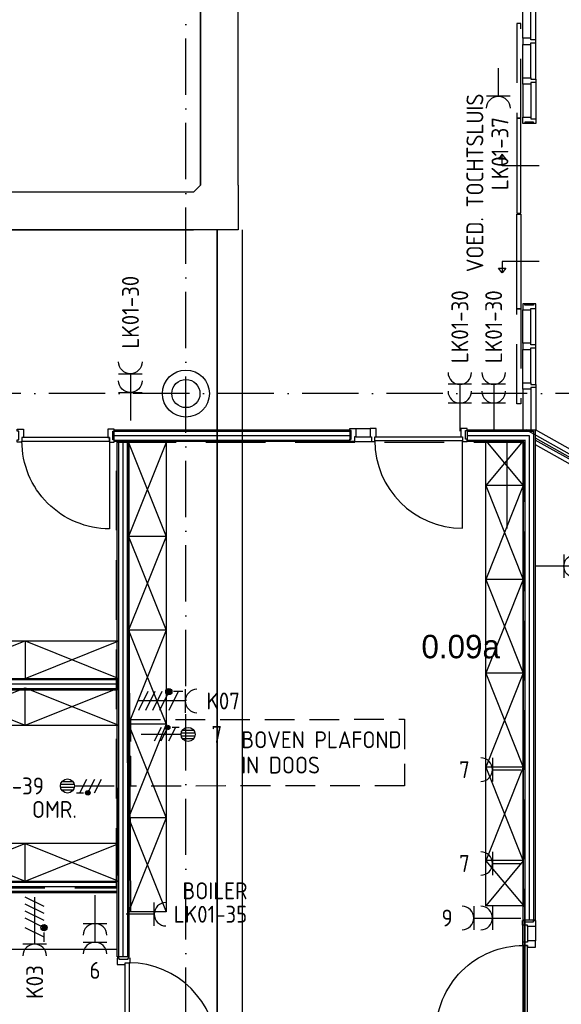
# Model space of a CAD drawing. Header units: millimetres. Extents: x 90707 to 259985, y -1262 to 84291.
# Tile 33 of 75: x 179574 to 185348, y 27899 to 38393. Entities that reach past the tile are written whole.
import ezdxf
from ezdxf.enums import TextEntityAlignment as Align

# ---------------------------------------------------------------- set-up
doc = ezdxf.new("R2010")
doc.units = ezdxf.units.MM
doc.header["$LTSCALE"] = 100
for name, pattern in [('B-SL0', [100000000.0, 0, -100000000.0]), ('DASHDOT', [9, 6, -1.5, 0, -1.5]), ('HIDDEN', [9.525, 6.35, -3.175])]:
    doc.linetypes.add(name, pattern=pattern)
doc.layers.get('0').update_dxf_attribs({"linetype": 'CONTINUOUS'})
for name, color, linetype in [('AANSLWCD', 3, 'CONTINUOUS'), ('ABNSLWCD_ATTRIB', 2, 'CONTINUOUS'), ('AL$1----_ALGEMEEN', 7, 'CONTINUOUS'), ('AL$7----_STRAMIEN', 1, 'DASHDOT'), ('AL$8----_HULPKOLOM', 2, 'CONTINUOUS'), ('AL22----_BINNENWAND', 7, 'CONTINUOUS'), ('AL28----_KONSTRUKTIE', 3, 'CONTINUOUS'), ('AL31----_BUITENKOZ', 7, 'CONTINUOUS'), ('AL32----_BINNENKOZ', 7, 'CONTINUOUS'), ('AL32----_DRAAIRICHTING', 1, 'CONTINUOUS'), ('ALL-----_REFLIJNEN', 8, 'CONTINUOUS'), ('ALXA0-CONTOUR', 1, 'CONTINUOUS'), ('BOUW', 8, 'CONTINUOUS'), ('EB62208-_ATTRIB', 2, 'CONTINUOUS'), ('EB63103-_ATTRIB', 2, 'CONTINUOUS'), ('EB63104-_ATTRIB', 2, 'CONTINUOUS'), ('EL62208-_KRACHT-WCD400', 3, 'CONTINUOUS'), ('EL63103-_LICHT-WCD230V', 3, 'CONTINUOUS'), ('EL63104-_LICHT-ASP230V', 3, 'CONTINUOUS'), ('EL6441--_DATACOM', 3, 'CONTINUOUS'), ('KABELGOOT', 8, 'CONTINUOUS'), ('LIJN070', 130, 'CONTINUOUS'), ('MEUBILAIR', 6, 'CONTINUOUS'), ('TEKST50', 90, 'CONTINUOUS'), ('VOLGNUMMER', 7, 'CONTINUOUS')]:
    doc.layers.add(name, color=color, linetype=linetype)
doc.styles.add('1_8', font='ISO', dxfattribs={"height": 1.8})
doc.styles.add('2_0', font='iso', dxfattribs={"height": 200})
doc.styles.add('BURO-025', font='BUROFONT.shx', dxfattribs={"height": 250})
doc.styles.add('MAATVOERING', font='iso.shx')
doc.styles.add('NORATT', font='isocp.shx')
doc.styles.get("Standard").update_dxf_attribs({"font": 'iso.shx'})

# ---------------------------------------------------------------- blocks, each defined once
blk = doc.blocks.new('ES3W2A')
for p, q in [((1.25, 2), (-1.25, 2)), ((0, 2), (0, -3)), ((1.25, 0), (-1.25, 0))]:
    blk.add_line(p, q)
for centre in [(0, 3.25), (0, 1.25)]:
    blk.add_arc(centre, 1.25, 180, 0)
at = {"style": '1_8'}
for tag, flags, p in [('VERMOGEN', 9, (-2.5, 5)), ('GROEP', 8, (0, 5)), ('SCHAK', 8, (2.5, 5)), ('GELIJK', 9, (5, 5)), ('KAST', 9, (7, 5)), ('TAL', 8, (2.5, 5))]:
    blk.add_attdef(tag, text='', height=1.8, rotation=90, dxfattribs=dict(at, flags=flags)).set_placement(p, align=Align.MIDDLE_CENTER)
at = {"style": '1_8', "width": 0.7, "flags": 8}
blk.add_attdef('DOEL', text='', height=1.8, rotation=90, dxfattribs=at).set_placement((-2.5, 5), align=Align.MIDDLE_LEFT)
at = {"style": '1_8', "flags": 9}
blk.add_attdef('M_CODE', text='', height=1.8, dxfattribs=at).set_placement((0, 0), align=Align.MIDDLE_CENTER)
blk = doc.blocks.new('ES3W1A')
at = {"ltscale": 0.5}
for p, q in [((1.25, 0), (-1.25, 0)), ((0, 0), (0, -3))]:
    blk.add_line(p, q, dxfattribs=at)
for p, q in [((1.25, 0), (-1.25, 0)), ((0, 0), (0, -3))]:
    blk.add_line(p, q)
blk.add_arc((0, 1.25), 1.25, 180, 0, dxfattribs=at)
blk.add_arc((0, 1.25), 1.25, 180, 0)
at = {"ltscale": 0.5, "style": 'NORATT'}
for tag, flags, p in [('VERMOGEN', 9, (-2.5, 3)), ('GROEP', 8, (0, 3)), ('SCHAK', 8, (2.5, 3)), ('GELIJK', 9, (5, 3)), ('KAST', 9, (7, 3)), ('TAL', 8, (2.5, 3))]:
    blk.add_attdef(tag, text='', height=1.8, rotation=90, dxfattribs=dict(at, flags=flags)).set_placement(p, align=Align.MIDDLE_CENTER)
at = {"style": '1_8'}
for tag, flags, p in [('VERMOGEN', 9, (-2.5, 3)), ('GROEP', 8, (0, 3)), ('SCHAK', 8, (2.5, 3)), ('GELIJK', 9, (5, 3)), ('KAST', 9, (7, 3)), ('TAL', 8, (2.5, 3))]:
    blk.add_attdef(tag, text='', height=1.8, rotation=90, dxfattribs=dict(at, flags=flags)).set_placement(p, align=Align.MIDDLE_CENTER)
at = {"ltscale": 0.5, "style": 'NORATT', "width": 0.7, "flags": 8}
blk.add_attdef('DOEL', text='', height=1.8, rotation=90, dxfattribs=at).set_placement((-2.5, 3), align=Align.MIDDLE_LEFT)
at = {"style": '1_8', "width": 0.7, "flags": 8}
blk.add_attdef('DOEL', text='', height=1.8, rotation=90, dxfattribs=at).set_placement((-2.5, 3), align=Align.MIDDLE_LEFT)
at = {"ltscale": 0.5, "style": 'NORATT', "flags": 9}
blk.add_attdef('M_CODE', text='', height=1.8, dxfattribs=at).set_placement((0, 0), align=Align.MIDDLE_CENTER)
at = {"style": '1_8', "flags": 9}
blk.add_attdef('M_CODE', text='', height=1.8, dxfattribs=at).set_placement((0, 0), align=Align.MIDDLE_CENTER)
blk = doc.blocks.new('ES3X5')
at = {"color": 0, "ltscale": 0.5}
for p, q in [((-0.45, 1.4), (-0.45, 2.6)), ((-0.15, 1.27), (-0.15, 2.73)), ((0.15, 1.27), (0.15, 2.73)), ((0.45, 1.4), (0.45, 2.6)), ((0, 1.25), (0, -3))]:
    blk.add_line(p, q, dxfattribs=at)
at = {"color": 0}
for p, q in [((-0.45, 1.4), (-0.45, 2.6)), ((-0.15, 1.27), (-0.15, 2.73)), ((0.15, 1.27), (0.15, 2.73)), ((0.45, 1.4), (0.45, 2.6)), ((0, 1.25), (0, -3))]:
    blk.add_line(p, q, dxfattribs=at)
at = {"color": 1, "ltscale": 0.5}
for p, q in [((-0.88, -0.38), (-0.88, 0.01)), ((-0.78, -0.42), (-0.78, 0.06)), ((-0.73, 1.04), (-0.73, 0.3)), ((-0.73, 0.67), (0.73, -0.07)), ((-0.69, -0.42), (-0.69, 0.06)), ((-0.59, -0.38), (-0.59, 0.01)), ((-0.73, -0.18), (0.73, -0.92)), ((-0.73, -0.88), (0.73, -1.62))]:
    blk.add_line(p, q, dxfattribs=at)
at = {"color": 1}
for p, q in [((-0.88, -0.38), (-0.88, 0.01)), ((-0.78, -0.42), (-0.78, 0.06)), ((-0.73, 1.04), (-0.73, 0.3)), ((-0.73, 0.67), (0.73, -0.07)), ((-0.69, -0.42), (-0.69, 0.06)), ((-0.59, -0.38), (-0.59, 0.01)), ((-0.73, -0.18), (0.73, -0.92)), ((-0.73, -0.88), (0.73, -1.62))]:
    blk.add_line(p, q, dxfattribs=at)
at = {"color": 0, "ltscale": 0.5}
blk.add_circle((0, 2), 0.75, dxfattribs=at)
at = {"color": 0}
blk.add_circle((0, 2), 0.75, dxfattribs=at)
at = {"color": 1, "ltscale": 0.5}
blk.add_circle((-0.73, -0.18), 0.245, dxfattribs=at)
at = {"color": 1}
blk.add_circle((-0.73, -0.18), 0.245, dxfattribs=at)
at = {"ltscale": 0.5, "style": 'NORATT'}
for tag, flags, p in [('VERMOGEN', 9, (-2.5, 4.5)), ('GROEP', 8, (0, 4.5)), ('SCHAK', 8, (2.5, 4.5)), ('KAST', 9, (7, 4.5)), ('DOEL', 8, (-2.5, 1))]:
    blk.add_attdef(tag, text='', height=1.8, rotation=90, dxfattribs=dict(at, flags=flags)).set_placement(p, align=Align.MIDDLE_LEFT)
at = {"style": '1_8'}
for tag, flags, p in [('VERMOGEN', 9, (-2.5, 4.5)), ('GROEP', 8, (0, 4.5)), ('SCHAK', 8, (2.5, 4.5)), ('KAST', 9, (7, 4.5)), ('DOEL', 8, (-2.5, 1))]:
    blk.add_attdef(tag, text='', height=1.8, rotation=90, dxfattribs=dict(at, flags=flags)).set_placement(p, align=Align.MIDDLE_LEFT)
at = {"ltscale": 0.5, "style": 'NORATT'}
for tag, flags, p in [('GELIJK', 9, (5, 4.5)), ('TAL', 8, (2.5, 4.5))]:
    blk.add_attdef(tag, text='', height=1.8, rotation=90, dxfattribs=dict(at, flags=flags)).set_placement(p, align=Align.MIDDLE_CENTER)
at = {"style": '1_8'}
for tag, flags, p in [('GELIJK', 9, (5, 4.5)), ('TAL', 8, (2.5, 4.5))]:
    blk.add_attdef(tag, text='', height=1.8, rotation=90, dxfattribs=dict(at, flags=flags)).set_placement(p, align=Align.MIDDLE_CENTER)
at = {"ltscale": 0.5, "style": 'NORATT', "flags": 9}
blk.add_attdef('M_CODE', text='', height=1.8, dxfattribs=at).set_placement((0, 0), align=Align.MIDDLE_CENTER)
at = {"style": '1_8', "flags": 9}
blk.add_attdef('M_CODE', text='', height=1.8, dxfattribs=at).set_placement((0, 0), align=Align.MIDDLE_CENTER)
blk = doc.blocks.new('ES2W4A')
at = {"color": 0, "ltscale": 0.5}
for p, q in [((-1.25, 2), (1.25, 2)), ((0, 2), (0, -3))]:
    blk.add_line(p, q, dxfattribs=at)
at = {"color": 0}
for p, q in [((-1.25, 2), (1.25, 2)), ((0, 2), (0, -3))]:
    blk.add_line(p, q, dxfattribs=at)
at = {"color": 1, "ltscale": 0.5}
for p, q in [((-1, 1.75), (-1, 0.75)), ((-1, 1.25), (1, 0.25)), ((-1.2, -0.02), (-1.2, 0.52)), ((-1.07, -0.08), (-1.07, 0.58)), ((-1, 0.25), (1, -0.75)), ((-0.93, -0.08), (-0.93, 0.58)), ((-0.8, -0.02), (-0.8, 0.52)), ((-1, -0.5), (1, -1.5)), ((-1, -1.25), (1, -2.25)), ((-1, -2), (1, -3))]:
    blk.add_line(p, q, dxfattribs=at)
at = {"color": 1}
for p, q in [((-1, 1.75), (-1, 0.75)), ((-1, 1.25), (1, 0.25)), ((-1.2, -0.02), (-1.2, 0.52)), ((-1.07, -0.08), (-1.07, 0.58)), ((-1, 0.25), (1, -0.75)), ((-0.93, -0.08), (-0.93, 0.58)), ((-0.8, -0.02), (-0.8, 0.52)), ((-1, -0.5), (1, -1.5)), ((-1, -1.25), (1, -2.25)), ((-1, -2), (1, -3))]:
    blk.add_line(p, q, dxfattribs=at)
at = {"color": 1, "ltscale": 0.5}
blk.add_circle((-1, 0.25), 0.333, dxfattribs=at)
at = {"color": 1}
blk.add_circle((-1, 0.25), 0.333, dxfattribs=at)
at = {"color": 0, "ltscale": 0.5}
blk.add_arc((0, 3.25), 1.25, 180, 0, dxfattribs=at)
at = {"color": 0}
blk.add_arc((0, 3.25), 1.25, 180, 0, dxfattribs=at)
at = {"ltscale": 0.5, "style": 'NORATT'}
for tag, flags, p in [('VERMOGEN', 9, (-3.75, 4.25)), ('GROEP', 8, (1.25, 4.25)), ('DOEL', 8, (-1.25, 4.25)), ('KAST', 9, (3.75, 4.25)), ('TAL', 8, (-3.75, 4.25))]:
    blk.add_attdef(tag, text='', height=1.8, rotation=90, dxfattribs=dict(at, flags=flags)).set_placement(p, align=Align.MIDDLE_LEFT)
at = {"style": '1_8'}
for tag, flags, p in [('VERMOGEN', 9, (-3.75, 4.25)), ('GROEP', 8, (1.25, 4.25)), ('DOEL', 8, (-1.25, 4.25)), ('KAST', 9, (3.75, 4.25)), ('TAL', 8, (-3.75, 4.25))]:
    blk.add_attdef(tag, text='', height=1.8, rotation=90, dxfattribs=dict(at, flags=flags)).set_placement(p, align=Align.MIDDLE_LEFT)
at = {"color": 0, "ltscale": 0.5, "style": 'NORATT', "width": 0.7, "flags": 8}
blk.add_attdef('SCHAK', text='', height=1.8, rotation=90, dxfattribs=at).set_placement((3.75, 4.25), align=Align.MIDDLE_LEFT)
at = {"color": 0, "style": '1_8', "width": 0.7, "flags": 8}
blk.add_attdef('SCHAK', text='', height=1.8, rotation=90, dxfattribs=at).set_placement((3.75, 4.25), align=Align.MIDDLE_LEFT)
at = {"ltscale": 0.5, "style": 'NORATT', "flags": 9}
blk.add_attdef('GELIJK', text='', height=1.8, rotation=90, dxfattribs=at).set_placement((5, 5), align=Align.MIDDLE_CENTER)
at = {"style": '1_8', "flags": 9}
blk.add_attdef('GELIJK', text='', height=1.8, rotation=90, dxfattribs=at).set_placement((5, 5), align=Align.MIDDLE_CENTER)
at = {"ltscale": 0.5, "style": 'NORATT', "flags": 9}
blk.add_attdef('M_CODE', text='', height=1.8, dxfattribs=at).set_placement((0, 0), align=Align.MIDDLE_CENTER)
at = {"style": '1_8', "flags": 9}
blk.add_attdef('M_CODE', text='', height=1.8, dxfattribs=at).set_placement((0, 0), align=Align.MIDDLE_CENTER)
blk = doc.blocks.new('EH100000')
at = {"linetype": 'ByBlock'}
for p, q in [((1, 0.5), (0, 0.5)), ((1, 0.5, 1), (0, 0.5, 1)), ((0, -0.5, 1), (1, -0.5, 1)), ((1, -0.5), (0, -0.5))]:
    blk.add_line(p, q, dxfattribs=at)
at = {"linetype": 'ByBlock', "invisible_edges": 15}
for points in [[(1, -0.5), (0, -0.5), (0, 0.5), (1, 0.5)], [(0, 0.5), (1, 0.5), (1, 0.5, 1), (0, 0.5, 1)], [(0, -0.5, 1), (1, -0.5, 1), (1, -0.5), (0, -0.5)]]:
    blk.add_3dface(points, dxfattribs=at)
at = {"linetype": 'ByBlock', "style": '2_0', "flags": 8}
blk.add_attdef('FUNCTIE', text='', height=0.5, dxfattribs=at).set_placement((0.5, 0), align=Align.MIDDLE)
at = {"linetype": 'ByBlock', "flags": 9}
blk.add_attdef('SCHOT', text='', height=0.5, dxfattribs=at).set_placement((0.5, 0), align=Align.MIDDLE)
blk = doc.blocks.new('KG2II')
at = {"linetype": 'B-SL0'}
for p, q in [((275, -200), (275, 200)), ((-200, -275), (200, -275))]:
    blk.add_line(p, q, dxfattribs=at)
at = {"linetype": 'ByBlock'}
for points in [[(-200, -275), (-200, 200), (-200, 200), (275, 200)], [(275, -200), (275, -200), (200, -275), (200, -275)]]:
    blk.add_lwpolyline(points, dxfattribs=at)
at = {"flags": 3}
blk.add_attdef('HULPSTUK', (0, 0), '', height=1, rotation=270, dxfattribs=at)
blk = doc.blocks.new('A$Cca306792')
at = {"layer": 'AL$1----_ALGEMEEN', "color": 8}
for p, q in [((84056, 32135), (89513, 32135)), ((89513, 30875), (84056, 30875)), ((84513, 30475), (89513, 30475)), ((89033, 30475), (89513, 30475))]:
    blk.add_line(p, q, dxfattribs=at)
blk.add_lwpolyline([(84033, 33035), (89513, 33035)], dxfattribs=at)
at = {"layer": 'AL$7----_STRAMIEN', "color": 1}
for points in [[(90228, 5550), (90228, 78659)], [(101068, 35670), (52728, 35670), (28083, 35670)]]:
    blk.add_lwpolyline(points, dxfattribs=at)
at = {"layer": 'AL$8----_HULPKOLOM', "color": 8}
blk.add_circle((90228, 35670), 250, dxfattribs=at)
at = {"layer": 'AL22----_BINNENWAND', "color": 8}
for p, q in [((89494, 29669), (89494, 35160)), ((89494, 35160), (89619, 35160)), ((89619, 35161), (89619, 31734)), ((89619, 35160), (89619, 29669)), ((80101, 30475), (89494, 30475)), ((89494, 30350), (80101, 30350)), ((89619, 29669), (89494, 29669))]:
    blk.add_line(p, q, dxfattribs=at)
at = {"layer": 'AL22----_BINNENWAND', "color": 8, "linetype": 'Continuous'}
for p, q in [((89509, 35160), (89509, 29669)), ((89604, 31734), (89604, 35176)), ((89604, 35160), (89604, 29669)), ((89494, 30460), (80101, 30460)), ((89494, 30365), (80101, 30365))]:
    blk.add_line(p, q, dxfattribs=at)
at = {"layer": 'AL22----_BINNENWAND', "color": 8}
for points in [[(89465, 35285), (91974, 35285), (91974, 35160), (89465, 35160)], [(89494, 32510), (84058, 32510), (84058, 32635), (89494, 32635)]]:
    blk.add_lwpolyline(points, close=True, dxfattribs=at)
at = {"layer": 'AL22----_BINNENWAND', "color": 8, "linetype": 'Continuous'}
for points in [[(89465, 35270), (91974, 35270)], [(89465, 35175), (91974, 35175)], [(89494, 32620), (84058, 32620)], [(89494, 32525), (84058, 32525)]]:
    blk.add_lwpolyline(points, dxfattribs=at)
at = {"layer": 'AL28----_KONSTRUKTIE', "color": 8}
blk.add_circle((90228, 35670), 150, dxfattribs=at)
at = {"layer": 'AL31----_BUITENKOZ', "color": 8}
for p, q in [((93950, 35286), (95647, 34335)), ((93950, 35199), (95621, 34262)), ((95611, 34244), (93950, 35175)), ((93950, 35127), (95579, 34213))]:
    blk.add_line(p, q, dxfattribs=at)
at = {"layer": 'AL32----_BINNENKOZ', "color": 8}
for p, q in [((93818, 39458), (93818, 39813)), ((93906, 39458), (93906, 39813)), ((93957, 39441), (93957, 39830)), ((93906, 39458), (93818, 39458)), ((93818, 39458), (93818, 39391)), ((93906, 39441), (93906, 39458)), ((93818, 39036), (93818, 39391)), ((93818, 39391), (93906, 39391)), ((93957, 39441), (93906, 39441)), ((93906, 39391), (93906, 39408)), ((93906, 39408), (93957, 39408)), ((93906, 39036), (93906, 39391)), ((93957, 39408), (93957, 39441)), ((93957, 39408), (93957, 39441)), ((93957, 39019), (93957, 39408)), ((93818, 38969), (93818, 39036)), ((93818, 39036), (93906, 39036)), ((93906, 39036), (93906, 39019)), ((93818, 38969), (93818, 38614)), ((93906, 38969), (93818, 38969)), ((93906, 39019), (93957, 39019)), ((93957, 38986), (93906, 38986)), ((93906, 38986), (93906, 38969)), ((93906, 38969), (93906, 38614)), ((93957, 39019), (93957, 38986)), ((93957, 39019), (93957, 38986)), ((93957, 38986), (93957, 38597)), ((93757, 38604), (93757, 37593)), ((93797, 38604), (93757, 38604)), ((93797, 37593), (93797, 38604)), ((93818, 38547), (93818, 38614)), ((93818, 38614), (93906, 38614)), ((93957, 38547), (93818, 38547)), ((93840, 38547), (93818, 38547)), ((93932, 38563), (93840, 38563)), ((93840, 38563), (93840, 38547)), ((93906, 38614), (93906, 38597)), ((93906, 38597), (93957, 38597)), ((93932, 38547), (93932, 38563)), ((93957, 38547), (93932, 38547)), ((93957, 38597), (93957, 38547)), ((93600, 38220), (93560, 38170)), ((93600, 38098), (93600, 38220)), ((93640, 38170), (93600, 38220)), ((93560, 38170), (93640, 38170)), ((93994, 38098), (93600, 38098)), ((93757, 37593), (93797, 37593)), ((93757, 36572), (93757, 37583)), ((93757, 37583), (93797, 37583)), ((93797, 37583), (93797, 36572)), ((93994, 37077), (93600, 37077)), ((93600, 37077), (93600, 36956)), ((93600, 36956), (93560, 37006)), ((93560, 37006), (93640, 37006)), ((93640, 37006), (93600, 36956)), ((93957, 36628), (93818, 36628)), ((93840, 36628), (93818, 36628)), ((93818, 36628), (93818, 36561)), ((93840, 36612), (93840, 36628)), ((93957, 36628), (93932, 36628)), ((93932, 36628), (93932, 36612)), ((93957, 36578), (93957, 36628)), ((93797, 36572), (93757, 36572)), ((93818, 36207), (93818, 36561)), ((93818, 36561), (93906, 36561)), ((93932, 36612), (93840, 36612)), ((93906, 36561), (93906, 36578)), ((93906, 36578), (93957, 36578)), ((93906, 36207), (93906, 36561)), ((93957, 36190), (93957, 36578)), ((93906, 36207), (93818, 36207)), ((93818, 36207), (93818, 36140)), ((93906, 36190), (93906, 36207)), ((93818, 35785), (93818, 36140)), ((93818, 36140), (93906, 36140)), ((93957, 36190), (93906, 36190)), ((93906, 36140), (93906, 36157)), ((93906, 36157), (93957, 36157)), ((93906, 35785), (93906, 36140)), ((93957, 36157), (93957, 36190)), ((93957, 36157), (93957, 36190)), ((93957, 35768), (93957, 36157)), ((93818, 35718), (93818, 35785)), ((93818, 35785), (93906, 35785)), ((93906, 35785), (93906, 35768)), ((93818, 35718), (93818, 35288)), ((93906, 35718), (93818, 35718)), ((93906, 35768), (93957, 35768)), ((93957, 35735), (93906, 35735)), ((93906, 35735), (93906, 35718)), ((93906, 35718), (93906, 35288)), ((93957, 35768), (93957, 35735)), ((93957, 35768), (93957, 35735)), ((93957, 35735), (93957, 35288)), ((89496, 31467), (89496, 30533)), ((89494, 29654), (89494, 29587)), ((89516, 29654), (89494, 29654)), ((89516, 29638), (89516, 29654)), ((89608, 29638), (89516, 29638)), ((89582, 28670), (89582, 29604)), ((89582, 29604), (89622, 29604)), ((89582, 29604), (89633, 29604)), ((89582, 29587), (89582, 29604)), ((89608, 29654), (89608, 29638)), ((89633, 29654), (89608, 29654)), ((89622, 29604), (89622, 28670)), ((89633, 29604), (89633, 29654)), ((89494, 29587), (89582, 29587))]:
    blk.add_line(p, q, dxfattribs=at)
at = {"layer": 'AL32----_BINNENKOZ', "color": 8, "linetype": 'HIDDEN'}
for p, q in [((93757, 39615), (93757, 38604)), ((93797, 39615), (93757, 39615)), ((93797, 38604), (93797, 39615)), ((93757, 38604), (93797, 38604)), ((93757, 35560), (93757, 36572)), ((93757, 36572), (93797, 36572)), ((93797, 36572), (93797, 35560)), ((93797, 35560), (93757, 35560))]:
    blk.add_line(p, q, dxfattribs=at)
at = {"layer": 'AL32----_BINNENKOZ', "color": 8}
for points in [[(88430, 35152), (88430, 35177), (88446, 35177), (88446, 35269), (88430, 35269), (88430, 35291), (88497, 35291), (88497, 35203), (88480, 35203), (88480, 35152), (88430, 35152)], [(89464, 35152), (89464, 35177), (89448, 35177), (89448, 35269), (89464, 35269), (89464, 35291), (89397, 35291), (89397, 35203), (89414, 35203), (89414, 35152), (89464, 35152)], [(91974, 35159), (91974, 35184), (91990, 35184), (91990, 35276), (91974, 35276), (91974, 35298), (92041, 35298), (92041, 35210), (92024, 35210), (92024, 35159), (91974, 35159)], [(92041, 35298), (92191, 35298)], [(92208, 35159), (92241, 35159), (92241, 35210), (92258, 35210), (92258, 35298), (92191, 35298), (92191, 35210), (92208, 35210), (92208, 35159), (92241, 35159)], [(93225, 35159), (93225, 35184), (93209, 35184), (93209, 35276), (93225, 35276), (93225, 35298), (93158, 35298), (93158, 35210), (93175, 35210), (93175, 35159), (93225, 35159)], [(92024, 35159), (92208, 35159)], [(92041, 35210), (92191, 35210)], [(92241, 35210), (93175, 35210)], [(92241, 35170), (93175, 35170)]]:
    blk.add_lwpolyline(points, dxfattribs=at)
blk.add_lwpolyline([(88480, 35203), (88480, 35163), (89414, 35163), (89414, 35203)], close=True, dxfattribs=at)
at = {"layer": 'AL32----_DRAAIRICHTING', "color": 8}
blk.add_line((93653, 34231), (93653, 35165), dxfattribs=at)
blk.add_lwpolyline([(89414, 35163), (89414, 34229, -0.414214), (88480, 35163, -0.414214)], format="xyb", dxfattribs=at)
blk.add_lwpolyline([(93175, 34236), (93175, 35170)], dxfattribs=at)
for centre, start, end in [((93175, 35170), 180, 270), ((89622, 28670), 0, 90)]:
    blk.add_arc(centre, 934, start, end, dxfattribs=at)
at = {"layer": 'ALL-----_REFLIJNEN', "color": 8, "linetype": 'Continuous'}
for p, q in [((89556, 35160), (89556, 29669)), ((89494, 30413), (80101, 30413))]:
    blk.add_line(p, q, dxfattribs=at)
for points in [[(89465, 35223), (91974, 35223)], [(89494, 32573), (84058, 32573)]]:
    blk.add_lwpolyline(points, dxfattribs=at)
at = {"layer": 'ALXA0-CONTOUR', "color": 8, "linetype": 'HIDDEN'}
blk.add_line((93850, 35288), (97453, 33268), dxfattribs=at)
at = {"layer": 'MEUBILAIR', "color": 8}
for p, q in [((93825, 35166), (93425, 34689)), ((93425, 35166), (93825, 34689)), ((93825, 28207), (93825, 35161)), ((93840, 35176), (93840, 28192)), ((90017, 35148), (89617, 35148)), ((90017, 35148), (89617, 34148)), ((89617, 35148), (90017, 34148)), ((90017, 35148), (90017, 30148)), ((93425, 34689), (93825, 33689)), ((93825, 34689), (93425, 33689)), ((93825, 34689), (93425, 34689)), ((89617, 34148), (89637, 30146)), ((89617, 34148), (90017, 33148)), ((90017, 34148), (89617, 33148)), ((90017, 34148), (89617, 34148)), ((93425, 33689), (93825, 32689)), ((93825, 33689), (93425, 32689)), ((93825, 33689), (93425, 33689)), ((90017, 33148), (89617, 32148)), ((89617, 33148), (90017, 32148)), ((90017, 33148), (89617, 33148)), ((87513, 32635), (88513, 33035)), ((88513, 32635), (89513, 33035)), ((88513, 33035), (89513, 32635)), ((88513, 33035), (88513, 32635)), ((93425, 32689), (93825, 31689)), ((93825, 32689), (93425, 31689)), ((93825, 32689), (93425, 32689)), ((87513, 32535), (88513, 32135)), ((87513, 32135), (88513, 32535)), ((88513, 32135), (88513, 32535)), ((88513, 32135), (89513, 32535)), ((88513, 32535), (89513, 32135)), ((90017, 32148), (89617, 31148)), ((89617, 32148), (90017, 31148)), ((90017, 32148), (89617, 32148)), ((93425, 31689), (93825, 30689)), ((93825, 31689), (93425, 30689)), ((93825, 31689), (93425, 31689)), ((90017, 31148), (89617, 30148)), ((89617, 31148), (90017, 30148)), ((90017, 31148), (89617, 31148)), ((87513, 30475), (88513, 30875)), ((87513, 30875), (88513, 30475)), ((88513, 30875), (89513, 30475)), ((88513, 30475), (89513, 30875)), ((88513, 30475), (88513, 30875)), ((93825, 30693), (93425, 30693)), ((93825, 30689), (93425, 30212)), ((93425, 30689), (93840, 30197)), ((84198, 30475), (89092, 30475)), ((90017, 30148), (89617, 30148)), ((80112, 29750), (89492, 29750))]:
    blk.add_line(p, q, dxfattribs=at)
at = {"layer": 'MEUBILAIR', "color": 6}
blk.add_line((90017, 34148), (89617, 34148), dxfattribs=at)
at = {"layer": 'MEUBILAIR', "color": 8}
for points in [[(93230, 35285), (93950, 35285), (93950, 30059), (93825, 30059), (93825, 35160), (93230, 35160)], [(93825, 35160), (93825, 30212), (93425, 30212), (93425, 35160)], [(93868, 29789), (93828, 29789), (93828, 28855), (93868, 28855)]]:
    blk.add_lwpolyline(points, close=True, dxfattribs=at)
for points in [[(93230, 35270), (93935, 35270), (93935, 30059)], [(93230, 35223), (93888, 35223), (93888, 30059)], [(93230, 35175), (93840, 35175), (93840, 30059)], [(93817, 30056), (93842, 30056), (93842, 30040), (93934, 30040), (93934, 30056), (93956, 30056), (93956, 29989), (93868, 29989), (93868, 30006), (93817, 30006), (93817, 30056)], [(93817, 30006), (93817, 29822)], [(93868, 29989), (93868, 29839)], [(93956, 29989), (93956, 29839)], [(93817, 29822), (93817, 29789), (93868, 29789), (93868, 29772), (93956, 29772), (93956, 29839), (93868, 29839), (93868, 29822), (93817, 29822), (93817, 29789)]]:
    blk.add_lwpolyline(points, dxfattribs=at)
blk.add_lwpolyline([(93828, 28855), (92894, 28855, -0.414214), (93828, 29789, -0.414214)], format="xyb", dxfattribs=at)
at = {"layer": 'AL22----_BINNENWAND', "color": 8, "xscale": 19671.86249558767, "yscale": 270, "zscale": 60, "rotation": 270}
blk.add_blockref('EH100000', (90696, 37416), dxfattribs=at)
at = {"layer": 'KABELGOOT', "xscale": 5951.999999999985, "yscale": 400, "zscale": 60, "rotation": 270}
blk.add_blockref('EH100000', (90585, 43843), dxfattribs=at)
at = {"layer": 'KABELGOOT', "rotation": 180}
blk.add_blockref('KG2II', (90585, 37616), dxfattribs=at)
at = {"layer": 'KABELGOOT', "xscale": 10626.96679995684, "yscale": 400, "zscale": 60}
blk.add_blockref('EH100000', (79683, 37616), dxfattribs=at)
at = {"layer": 'BOUW', "style": 'BURO-025'}
blk.add_text('0.09a', height=250, dxfattribs=at).set_placement((92739, 32849))
at = {"layer": 'VOLGNUMMER', "color": 252, "linetype": 'ByBlock'}
for tag, p in [('0.28', (16187, 74214)), ('0.16', (78893, 73105)), ('0.17', (62961, 72994)), ('0.29', (35887, 72529)), ('0.18', (53124, 64542)), ('0.701', (85482, 63517)), ('0.32', (36092, 63166)), ('0.30', (29366, 63128)), ('0.12', (90689, 63024)), ('0.29A', (33165, 62745)), ('0.30', (38191, 61494)), ('0.27', (17657, 61363)), ('0.19', (61479, 61433)), ('0.14', (89762, 60088)), ('0.33', (45869, 59450)), ('0.15', (73454, 57402)), ('0.801', (112714, 57073)), ('0.25', (28058, 57013)), ('0.18A', (61029, 56759)), ('0.26A', (36299, 54851)), ('0.20', (60895, 53506)), ('0.800', (90980, 50804)), ('0.25A', (73288, 48435)), ('0.300', (94483, 48257)), ('0.21', (58702, 48178)), ('0.24', (35041, 47783)), ('0.102', (87631, 47613)), ('0.203', (95795, 46197)), ('0.26', (18559, 46119)), ('0.802', (68387, 42721)), ('0.204', (95497, 42149)), ('0.07B', (66790, 38909)), ('0.702', (95327, 36513))]:
    blk.add_attdef(tag, text='', height=250, dxfattribs=at).set_placement(p, align=Align.MIDDLE_CENTER)
at = {"layer": 'VOLGNUMMER', "color": 8, "linetype": 'ByBlock'}
blk.add_attdef('0.600', text='', height=250, dxfattribs=at).set_placement((96800, 48300), align=Align.MIDDLE_CENTER)

msp = doc.modelspace()

# ---------------------------------------------------------------- linework, layer by layer
at = {"color": 9, "linetype": 'HIDDEN', "ltscale": 0.5}
msp.add_lwpolyline([(180758, 30225), (180758, 30934), (183676, 30937), (183676, 30228)], close=True, dxfattribs=at)
at = {"layer": 'LIJN070', "linetype": 'HIDDEN'}
for p, q in [((180607, 29141), (180607, 33891)), ((180607, 33891), (184957, 33891)), ((184957, 33891), (184957, 25063)), ((170636, 29141), (180607, 29141))]:
    msp.add_line(p, q, dxfattribs=at)

# ---------------------------------------------------------------- block references
at = {"layer": 'AANSLWCD'}
ref = msp.add_blockref('ES3W2A', (180754, 34420), dxfattribs=dict(at, xscale=-100, yscale=100, zscale=100))
ref.add_attrib('GROEP', 'LK01-30', dxfattribs={"layer": 'ABNSLWCD_ATTRIB', "color": 1, "height": 180, "rotation": 90, "style": '1_8', "flags": 8}).set_placement((180755, 35663), align=Align.MIDDLE_RIGHT)
ref = msp.add_blockref('ES3W2A', (184266, 34307), dxfattribs=dict(at, xscale=100, yscale=100, zscale=100))
ref.add_attrib('GROEP', 'LK01-30', dxfattribs={"layer": 'ABNSLWCD_ATTRIB', "color": 1, "height": 180, "rotation": 90, "style": '1_8', "flags": 8}).set_placement((184266, 34732), align=Align.MIDDLE_LEFT)
ref = msp.add_blockref('ES3W2A', (184627, 34307), dxfattribs=dict(at, xscale=100, yscale=100, zscale=100))
ref.add_attrib('GROEP', 'LK01-30', dxfattribs={"layer": 'ABNSLWCD_ATTRIB', "color": 1, "height": 180, "rotation": 90, "style": '1_8', "flags": 8}).set_placement((184627, 34732), align=Align.MIDDLE_LEFT)
ref = msp.add_blockref('ES3W2A', (185376, 32569), dxfattribs=dict(at, xscale=-100, yscale=100, zscale=100, rotation=270))
ref.add_attrib('GROEP', 'LK01-34', dxfattribs={"layer": 'ABNSLWCD_ATTRIB', "color": 1, "height": 180, "style": '1_8', "flags": 8}).set_placement((186580, 32568), align=Align.MIDDLE_RIGHT)
ref = msp.add_blockref('ES3W2A', (184615, 28819), dxfattribs=dict(at, xscale=100, yscale=100, zscale=100, rotation=90))
ref.add_attrib('GROEP', '9', dxfattribs={"layer": 'ABNSLWCD_ATTRIB', "color": 1, "height": 180, "style": '1_8', "flags": 8}).set_placement((184190, 28819), align=Align.MIDDLE_RIGHT)
at = {"layer": 'EL62208-_KRACHT-WCD400'}
ref = msp.add_blockref('ES2W4A', (181139, 31132), dxfattribs=dict(at, xscale=100, yscale=100, zscale=100, rotation=270))
ref.add_attrib('GROEP', 'K07', dxfattribs={"layer": 'EB62208-_ATTRIB', "color": 1, "height": 180, "style": '1_8', "flags": 8}).set_placement((181564, 31132), align=Align.MIDDLE_LEFT)
ref = msp.add_blockref('ES2W4A', (179734, 28741), dxfattribs=dict(at, xscale=100, yscale=100, zscale=100, rotation=180))
ref.add_attrib('GROEP', 'K03', dxfattribs={"layer": 'EB62208-_ATTRIB', "color": 1, "height": 180, "rotation": 90, "style": '1_8', "flags": 8}).set_placement((179734, 28316), align=Align.MIDDLE_RIGHT)
at = {"layer": 'EL63103-_LICHT-WCD230V'}
ref = msp.add_blockref('ES3W1A', (184677, 37576), dxfattribs=dict(at, xscale=-100, yscale=100, zscale=100, rotation=180))
ref.add_attrib('DOEL', 'VOED. TOCHTSLUIS', dxfattribs={"layer": 'EB63103-_ATTRIB', "color": 1, "height": 180, "rotation": 90, "style": '1_8', "flags": 8}).set_placement((184427, 35701), align=Align.MIDDLE_LEFT)
ref.add_attrib('GROEP', 'LK01-37', dxfattribs={"layer": 'EB63103-_ATTRIB', "color": 1, "height": 180, "rotation": 90, "style": '1_8', "flags": 8}).set_placement((184694, 36576), align=Align.MIDDLE_LEFT)
ref = msp.add_blockref('ES3W1A', (184615, 30400), dxfattribs=dict(at, xscale=100, yscale=100, zscale=100, rotation=90))
ref.add_attrib('GROEP', '7', dxfattribs={"layer": 'EB63103-_ATTRIB', "color": 1, "height": 180, "style": '1_8', "flags": 8}).set_placement((184315, 30400), align=Align.MIDDLE_CENTER)
ref = msp.add_blockref('ES3W1A', (184615, 29400), dxfattribs=dict(at, xscale=100, yscale=100, zscale=100, rotation=90))
ref.add_attrib('GROEP', '7', dxfattribs={"layer": 'EB63103-_ATTRIB', "color": 1, "height": 180, "style": '1_8', "flags": 8}).set_placement((184315, 29400), align=Align.MIDDLE_CENTER)
ref = msp.add_blockref('ES3W1A', (181008, 28859), dxfattribs=dict(at, xscale=100, yscale=100, zscale=100, rotation=270))
ref.add_attrib('DOEL', 'BOILER', dxfattribs={"layer": 'EB63103-_ATTRIB', "color": 1, "height": 180, "style": '1_8', "flags": 8}).set_placement((181308, 29109), align=Align.MIDDLE_LEFT)
ref.add_attrib('GROEP', 'LK01-35', dxfattribs={"layer": 'EB63103-_ATTRIB', "color": 1, "height": 180, "style": '1_8', "flags": 8}).set_placement((181608, 28859), align=Align.MIDDLE_CENTER)
ref = msp.add_blockref('ES3W2A', (180377, 28761), dxfattribs=dict(at, xscale=100, yscale=100, zscale=100, rotation=180))
ref.add_attrib('GROEP', '6', dxfattribs={"layer": 'EB63103-_ATTRIB', "color": 1, "height": 180, "style": '1_8', "flags": 8}).set_placement((180377, 28261), align=Align.MIDDLE_CENTER)
at = {"layer": 'EL63104-_LICHT-ASP230V'}
ref = msp.add_blockref('ES3X5', (181169, 30776), dxfattribs=dict(at, xscale=100, yscale=100, zscale=100, rotation=270))
ref.add_attrib('GROEP', '7', dxfattribs={"layer": 'EB63104-_ATTRIB', "color": 1, "height": 180, "style": '1_8', "flags": 8}).set_placement((181619, 30776), align=Align.MIDDLE_LEFT)
ref = msp.add_blockref('ES3X5', (180283, 30226), dxfattribs=dict(at, xscale=100, yscale=100, zscale=100, rotation=90))
ref.add_attrib('DOEL', 'OMR.', dxfattribs={"layer": 'EB63104-_ATTRIB', "color": 1, "height": 180, "style": '1_8', "flags": 8}).set_placement((180183, 29976), align=Align.MIDDLE_RIGHT)
ref.add_attrib('GROEP', 'LK01-39', dxfattribs={"layer": 'EB63104-_ATTRIB', "color": 1, "height": 180, "style": '1_8', "flags": 8}).set_placement((179833, 30226), align=Align.MIDDLE_RIGHT)
at = {"layer": 'EL6441--_DATACOM'}
msp.add_blockref('A$Cca306792', (91118, -1262), dxfattribs=at)

# ---------------------------------------------------------------- texts
at = {"layer": 'TEKST50', "style": 'MAATVOERING'}
for s, p in [('BOVEN PLAFOND', (181936, 30629)), ('IN DOOS', (181936, 30359))]:
    msp.add_text(s, height=180, dxfattribs=at).set_placement(p)

doc.saveas('drawing.dxf')
